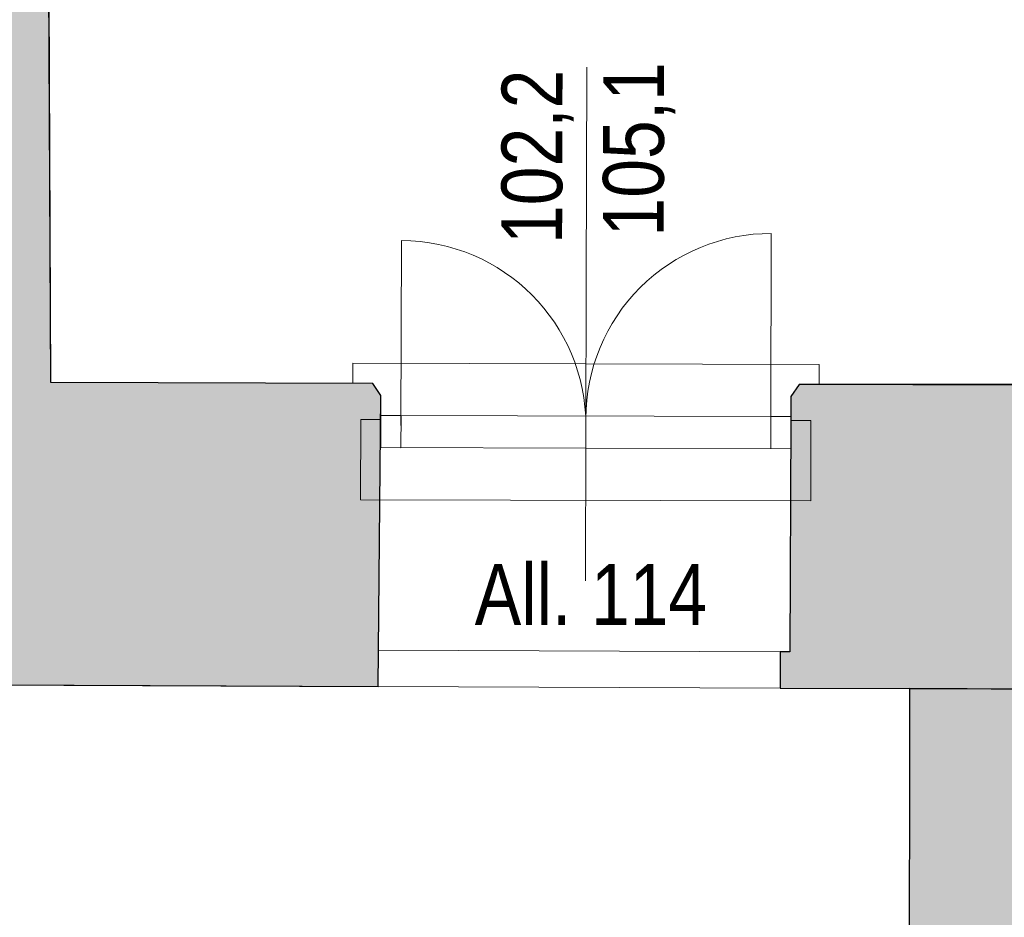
# Model space of a CAD drawing. Extents: x -6068 to 35118, y -17738 to 67348.
# Tile 88 of 243: x 603 to 848, y -1806 to -1583. Entities that reach past the tile are written whole.
import ezdxf

# ---------------------------------------------------------------- set-up
doc = ezdxf.new("R2010")
doc.units = 0
doc.header["$LTSCALE"] = 15
doc.linetypes.add('Continua', pattern=[0])
doc.linetypes.add('Cui_CONTINU', pattern=[0])
doc.layers.get('0').update_dxf_attribs({"linetype": 'CONTINUOUS'})
for name, color, linetype, lineweight, true_color in [('Baie Architectural - Seuil - NIVEAUX - Style par défaut', 7, 'Continua', 0, 0x000000), ('Enveloppe - NIVEAUX - Style par défaut', 7, 'Continua', 0, 0x000000), ('Fenêtre - Cadre - NIVEAUX - Style par défaut', 7, 'Continua', 0, 0x000000), ('Fenêtre - Mesures - NIVEAUX - Style par défaut', 7, 'Continua', 0, 0x000000), ('Fenêtre - Ouvertures - NIVEAUX - Style par défaut', 7, 'Continua', 0, 0x000000)]:
    doc.layers.add(name, color=color, linetype=linetype, lineweight=lineweight, true_color=true_color)
doc.layers.add('EDL_RDJ murs & cloisons', color=5, linetype='CONTINUOUS')
doc.layers.add('PIS-fond de plan', color=7, linetype='Cui_CONTINU')
doc.styles.add('MtXpl_Arial_Narrow', font='ARIALN.TTF')

# ---------------------------------------------------------------- blocks, each defined once
blk = doc.blocks.new('EDL_RDJ plan_2025 10 17')
at = {"layer": 'EDL_RDJ murs & cloisons', "linetype": 'Continuous', "ltscale": 0.08}
h = blk.add_hatch(color=9, dxfattribs=at)
h.dxf.hatch_style = 1
h.paths.add_polyline_path([(544.07, -1771.09), (541.45, -1773.8), (542.56, -1776.97), (546.87, -1781.14), (550.35, -1777.55), (558.5, -1785.43), (553.39, -1790.53), (559.75, -1796.9), (608.35, -1748.37), (706.33, -1748.79), (707.02, -1676.35), (705.03, -1673.35), (624.77, -1673.15), (623.99, -1524.36), (712.95, -1523.89), (712.54, -1446.9), (623.93, -1447.36), (622.92, -1008.77), (546.09, -1009.08), (548.85, -1692.87), (509.4, -1733.62), (544.07, -1771.09)])
h = blk.add_hatch(color=9, dxfattribs=at)
h.dxf.hatch_style = 1
h.paths.add_polyline_path([(811.18, -1673.61), (809.17, -1676.61), (809.16, -1682.61), (808.91, -1740.23), (806.52, -1740.22), (806.48, -1749.22), (838.74, -1749.35), (1306.63, -1751.21), (1306.36, -1681.67), (1308.68, -1681.67), (1308.66, -1675.67), (1304.64, -1672.68), (1121.27, -1673.39), (1120.63, -1625.77), (1110.63, -1625.91), (1111.27, -1673.43)])
h = blk.add_hatch(color=9, dxfattribs=at)
h.dxf.hatch_style = 1
h.paths.add_polyline_path([(838.74, -1749.35), (838.64, -1834.52), (831.72, -1834.52), (831.61, -1873.91), (841.66, -1873.94), (841.84, -1875.24), (841.94, -1879.09), (839.93, -1896.3), (834.73, -1911.1), (826.84, -1925.54), (824.56, -1929.48), (819.22, -1934.79), (816.06, -1938), (813.85, -1940.18), (804.98, -1948.8), (803.2, -1946.64), (801.02, -1944.87), (798.56, -1943.54), (795.89, -1942.68), (793.11, -1942.32), (790.31, -1942.47), (787.59, -1943.14), (785.04, -1944.3), (782.91, -1946.03), (781.15, -1948.14), (779.82, -1950.54), (778.96, -1953.14), (778.59, -1955.86), (778.75, -1958.6), (779.41, -1961.26), (780.56, -1963.75), (782.15, -1965.99), (784.13, -1967.88), (786.44, -1969.38), (790.75, -1971.78), (795.43, -1973.37), (800.32, -1974.1), (805.26, -1973.95), (810.09, -1972.93), (814.66, -1971.06), (815.39, -1970.59), (818.81, -1968.38), (829.33, -1960.54), (837.38, -1952.91), (844.29, -1943.82), (850.18, -1933.46), (855.88, -1920.68), (862.55, -1899.34), (865.94, -1879.09), (866.35, -1874.27), (871.61, -1874.02), (871.71, -1834.6), (867.64, -1834.61), (867.49, -1749.47)])
at = {"color": 161, "linetype": 'Continua', "lineweight": 13, "ltscale": 0.1, "true_color": 0x7599ff}
for p, q in [((700.03, -1673.33), (700.04, -1668.33)), ((700.04, -1668.33), (816.19, -1668.62)), ((816.19, -1668.62), (816.18, -1673.62)), ((705.03, -1673.35), (700.03, -1673.33)), ((707.02, -1676.35), (705.03, -1673.35)), ((811.18, -1673.61), (809.17, -1676.61)), ((816.18, -1673.62), (811.18, -1673.61)), ((707, -1682.35), (707.02, -1676.35)), ((809.17, -1676.61), (809.16, -1682.61)), ((701.95, -1702.34), (702, -1682.34)), ((702, -1682.34), (707, -1682.35)), ((809.16, -1682.61), (814.16, -1682.62)), ((814.16, -1682.62), (814.11, -1702.62)), ((814.11, -1702.62), (701.95, -1702.34))]:
    blk.add_line(p, q, dxfattribs=at)
at = {"layer": 'Baie Architectural - Seuil - NIVEAUX - Style par défaut', "color": 103, "linetype": 'Continua', "lineweight": 5, "ltscale": 0.1, "true_color": 0x49c386}
for p, q in [((806.52, -1740.22), (706.37, -1739.79)), ((706.33, -1748.79), (806.48, -1749.22))]:
    blk.add_line(p, q, dxfattribs=at)
at = {"layer": 'EDL_RDJ murs & cloisons', "linetype": 'Continuous', "ltscale": 0.08}
blk.add_lwpolyline([(544.07, -1771.09), (541.45, -1773.8), (542.56, -1776.97), (546.87, -1781.14), (550.35, -1777.55), (558.5, -1785.43), (553.39, -1790.53), (559.75, -1796.9), (608.35, -1748.37), (706.33, -1748.79), (707.02, -1676.35), (705.03, -1673.35), (624.77, -1673.15), (623.99, -1524.36), (712.95, -1523.89), (712.54, -1446.9), (623.93, -1447.36), (622.92, -1008.77), (546.09, -1009.08), (548.85, -1692.87), (509.4, -1733.62), (544.07, -1771.09)], close=True, dxfattribs=at)
for points in [[(811.18, -1673.61), (809.17, -1676.61), (809.16, -1682.61), (808.91, -1740.23), (806.52, -1740.22), (806.48, -1749.22), (838.74, -1749.35), (1306.63, -1751.21), (1306.36, -1681.67), (1308.68, -1681.67), (1308.66, -1675.67), (1304.64, -1672.68), (1121.27, -1673.39), (1120.63, -1625.77), (1110.63, -1625.91), (1111.27, -1673.43), (811.18, -1673.61)], [(867.64, -1834.61), (867.49, -1749.47), (838.74, -1749.35), (838.64, -1834.52)]]:
    blk.add_lwpolyline(points, dxfattribs=at)
at = {"layer": 'Enveloppe - NIVEAUX - Style par défaut', "color": 18, "linetype": 'Continua', "lineweight": 20, "ltscale": 0.1, "true_color": 0x000000}
for p, q in [((624.77, -1673.15), (624.17, -1524.36)), ((705.03, -1673.35), (624.77, -1673.15)), ((707.02, -1676.35), (705.03, -1673.35)), ((811.18, -1673.61), (809.17, -1676.61)), ((966.23, -1674), (811.18, -1673.61)), ((707, -1682.35), (707.02, -1676.35)), ((809.17, -1676.61), (809.16, -1682.61)), ((706.33, -1748.79), (706.37, -1739.79)), ((806.52, -1740.22), (806.48, -1749.22)), ((608.35, -1748.37), (706.33, -1748.79)), ((806.48, -1749.22), (838.74, -1749.35)), ((838.74, -1749.35), (838.64, -1834.52))]:
    blk.add_line(p, q, dxfattribs=at)
at = {"layer": 'Fenêtre - Cadre - NIVEAUX - Style par défaut', "color": 161, "linetype": 'Continua', "lineweight": 13, "ltscale": 0.1, "true_color": 0x7599ff}
for p, q in [((706.99, -1689.35), (707.01, -1681.35)), ((706.99, -1689.35), (707.01, -1681.35)), ((707.01, -1681.35), (712.01, -1681.36)), ((707.01, -1681.35), (809.16, -1681.61)), ((712.01, -1681.36), (711.99, -1689.36)), ((804.14, -1689.59), (804.16, -1681.59)), ((804.16, -1681.59), (809.16, -1681.61)), ((809.16, -1681.61), (809.14, -1689.61)), ((809.16, -1681.61), (809.14, -1689.61)), ((711.99, -1689.36), (706.99, -1689.35)), ((809.14, -1689.61), (706.99, -1689.35)), ((809.14, -1689.61), (804.14, -1689.59))]:
    blk.add_line(p, q, dxfattribs=at)
at = {"layer": 'Fenêtre - Mesures - NIVEAUX - Style par défaut', "color": 161, "linetype": 'Continua', "lineweight": 13, "ltscale": 0.1, "true_color": 0x7599ff}
for q in [(758.3, -1594.56), (757.98, -1722.48)]:
    blk.add_line((758.16, -1648.48), q, dxfattribs=at)
at = {"layer": 'Fenêtre - Ouvertures - NIVEAUX - Style par défaut', "color": 161, "linetype": 'Continua', "lineweight": 13, "ltscale": 0.1, "true_color": 0x7599ff}
for p, q in [((804.16, -1682.09), (804.27, -1636.02)), ((712, -1683.86), (712.11, -1637.79)), ((712.01, -1681.36), (711.99, -1689.36)), ((758.08, -1681.48), (758.06, -1689.48)), ((758.08, -1681.48), (758.06, -1689.48)), ((804.16, -1681.59), (804.14, -1689.59))]:
    blk.add_line(p, q, dxfattribs=at)
at = {"layer": 'Fenêtre - Ouvertures - NIVEAUX - Style par défaut', "color": 161, "linetype": 'Continua', "lineweight": 5, "ltscale": 0.1, "true_color": 0x7599ff}
for centre, start, end in [((804.16, -1682.09), 89.8572, 180), ((712, -1683.86), 0, 89.8569)]:
    blk.add_arc(centre, 46.08, start, end, dxfattribs=at)
at = {"layer": 'Fenêtre - Mesures - NIVEAUX - Style par défaut', "color": 161, "linetype": 'Continuous', "true_color": 0x7599ff, "style": 'MtXpl_Arial_Narrow'}
for s, p in [('105,1', (777.45, -1636.78)), ('102,2', (752.15, -1638.67))]:
    blk.add_text(s, height=15.153, rotation=89.857, dxfattribs=at).set_placement(p)
blk.add_text('All. 114', height=15.153, dxfattribs=at).set_placement((730.38, -1733.47))

msp = doc.modelspace()

# ---------------------------------------------------------------- block references
at = {"layer": 'PIS-fond de plan'}
msp.add_blockref('EDL_RDJ plan_2025 10 17', (-14.33, 0), dxfattribs=at)

doc.saveas('drawing.dxf')
